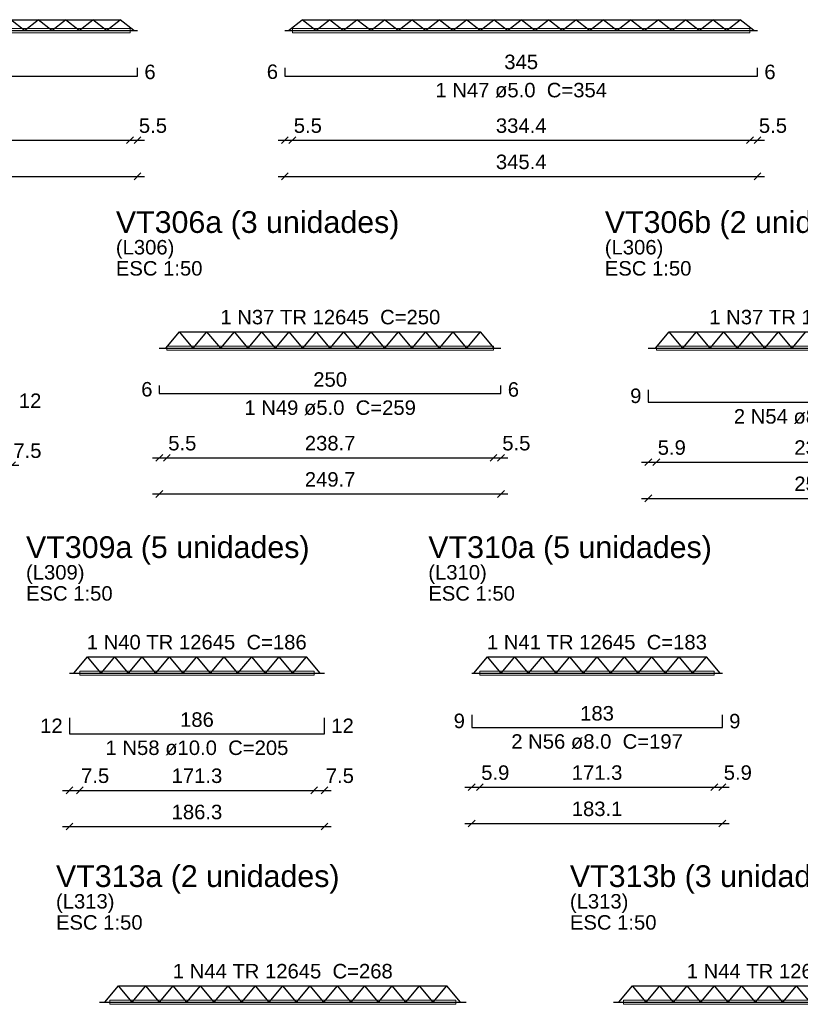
# Model space of a CAD drawing. Header units: millimetres. Extents: x 0 to 84.1, y 0 to 59.4.
# Tile 10 of 13: x 34.6 to 46, y 30.1 to 44.5. Entities that reach past the tile are written whole.
import ezdxf

# ---------------------------------------------------------------- set-up
doc = ezdxf.new("R2010")
doc.units = ezdxf.units.MM
doc.header["$MEASUREMENT"] = 0
doc.linetypes.add('NULL', pattern=[0])
doc.layers.get('0').update_dxf_attribs({"lineweight": 18})
for name, color, linetype, lineweight in [('Descrição da armadura', 7, 'Continuous', 0), ('DT-Armadura positiva', 2, 'Continuous', 30), ('DT-Cotas', 9, 'Continuous', 5), ('DT-Forma', 5, 'Continuous', 5), ('DT-Título', 3, 'Continuous', 20), ('Textos armaduras', 7, 'Continuous', 0)]:
    doc.layers.add(name, color=color, linetype=linetype, lineweight=lineweight)
doc.styles.add('Arial', font='txt')
doc.dimstyles.new('UM_50.000000', dxfattribs={"dimtxt": 0.18, "dimasz": 0.1, "dimexe": 0.1, "dimexo": 0.2, "dimgap": 0, "dimtad": 1, "dimtih": 1, "dimtoh": 1, "dimdec": 1, "dimlfac": 50, "dimzin": 0, "dimdsep": 46, "dimtxsty": 'Standard', "dimcen": 0.09, "dimdle": 0.1, "dimadec": 1, "dimazin": 2, "dimtfac": 1, "dimtdec": 4, "dimtofl": 0, "dimtmove": 0, "dimatfit": 3, "dimfxl": 1, "dimtolj": 1, "dimarcsym": 0})

# ---------------------------------------------------------------- blocks, each defined once
blk = doc.blocks.new('_Oblique')
at = {"color": 0, "linetype": 'ByBlock', "lineweight": -2}
blk.add_line((-0.5, -0.5), (0.5, 0.5), dxfattribs=at)
blk = doc.blocks.new('*D6')
at = {"layer": 'Defpoints', "color": 0}
for p in [(29.395, 42.192), (36.304, 42.192), (36.304, 42.192)]:
    blk.add_point(p, dxfattribs=at)
at = {"layer": 'DT-Cotas', "color": 0, "lineweight": -2}
blk.add_line((29.295, 42.192), (36.404, 42.192), dxfattribs=at)
at = {"layer": 'DT-Cotas', "color": 0, "lineweight": -2, "xscale": 0.1, "yscale": 0.1, "zscale": 0.1, "rotation": 180}
blk.add_blockref('_Oblique', (29.395, 42.192), dxfattribs=at)
at = {"layer": 'DT-Cotas', "color": 0, "lineweight": -2, "xscale": 0.1, "yscale": 0.1, "zscale": 0.1}
blk.add_blockref('_Oblique', (36.304, 42.192), dxfattribs=at)
at = {"layer": 'DT-Cotas', "color": 7, "insert": (32.849, 42.403), "char_height": 0.2118, "attachment_point": 5, "rotation": 0.0057, "style": 'Arial'}
blk.add_mtext('\\A1;345.4', dxfattribs=at)
blk = doc.blocks.new('*D8')
at = {"layer": 'Defpoints', "color": 0}
for p in [(29.505, 42.721), (36.194, 42.721), (36.194, 42.721)]:
    blk.add_point(p, dxfattribs=at)
at = {"layer": 'DT-Cotas', "color": 0, "lineweight": -2}
blk.add_line((29.405, 42.721), (36.294, 42.721), dxfattribs=at)
at = {"layer": 'DT-Cotas', "color": 0, "lineweight": -2, "xscale": 0.1, "yscale": 0.1, "zscale": 0.1, "rotation": 180}
blk.add_blockref('_Oblique', (29.505, 42.721), dxfattribs=at)
at = {"layer": 'DT-Cotas', "color": 0, "lineweight": -2, "xscale": 0.1, "yscale": 0.1, "zscale": 0.1}
blk.add_blockref('_Oblique', (36.194, 42.721), dxfattribs=at)
at = {"layer": 'DT-Cotas', "color": 7, "insert": (32.849, 42.933), "char_height": 0.2118, "attachment_point": 5, "rotation": 0.0057, "style": 'Arial'}
blk.add_mtext('\\A1;334.4', dxfattribs=at)
blk = doc.blocks.new('*D9')
at = {"layer": 'Defpoints', "color": 0}
for p in [(36.194, 42.721), (36.304, 42.721), (36.304, 42.721)]:
    blk.add_point(p, dxfattribs=at)
at = {"layer": 'DT-Cotas', "color": 0, "lineweight": -2}
blk.add_line((36.094, 42.721), (36.404, 42.721), dxfattribs=at)
at = {"layer": 'DT-Cotas', "color": 0, "lineweight": -2, "xscale": 0.1, "yscale": 0.1, "zscale": 0.1, "rotation": 180}
blk.add_blockref('_Oblique', (36.194, 42.721), dxfattribs=at)
at = {"layer": 'DT-Cotas', "color": 0, "lineweight": -2, "xscale": 0.1, "yscale": 0.1, "zscale": 0.1}
blk.add_blockref('_Oblique', (36.304, 42.721), dxfattribs=at)
at = {"layer": 'DT-Cotas', "color": 7, "insert": (36.529, 42.933), "char_height": 0.2118, "attachment_point": 5, "rotation": 0.0057, "style": 'Arial'}
blk.add_mtext('\\A1;5.5', dxfattribs=at)
blk = doc.blocks.new('*D10')
at = {"layer": 'Defpoints', "color": 0}
for p in [(38.457, 42.192), (45.366, 42.192), (45.366, 42.192)]:
    blk.add_point(p, dxfattribs=at)
at = {"layer": 'DT-Cotas', "color": 0, "lineweight": -2}
blk.add_line((38.357, 42.192), (45.466, 42.192), dxfattribs=at)
at = {"layer": 'DT-Cotas', "color": 0, "lineweight": -2, "xscale": 0.1, "yscale": 0.1, "zscale": 0.1, "rotation": 180}
blk.add_blockref('_Oblique', (38.457, 42.192), dxfattribs=at)
at = {"layer": 'DT-Cotas', "color": 0, "lineweight": -2, "xscale": 0.1, "yscale": 0.1, "zscale": 0.1}
blk.add_blockref('_Oblique', (45.366, 42.192), dxfattribs=at)
at = {"layer": 'DT-Cotas', "color": 7, "insert": (41.912, 42.403), "char_height": 0.2118, "attachment_point": 5, "rotation": 0.0057, "style": 'Arial'}
blk.add_mtext('\\A1;345.4', dxfattribs=at)
blk = doc.blocks.new('*D11')
at = {"layer": 'Defpoints', "color": 0}
for p in [(38.457, 42.721), (38.567, 42.721), (38.567, 42.721)]:
    blk.add_point(p, dxfattribs=at)
at = {"layer": 'DT-Cotas', "color": 0, "lineweight": -2}
blk.add_line((38.357, 42.721), (38.667, 42.721), dxfattribs=at)
at = {"layer": 'DT-Cotas', "color": 0, "lineweight": -2, "xscale": 0.1, "yscale": 0.1, "zscale": 0.1, "rotation": 180}
blk.add_blockref('_Oblique', (38.457, 42.721), dxfattribs=at)
at = {"layer": 'DT-Cotas', "color": 0, "lineweight": -2, "xscale": 0.1, "yscale": 0.1, "zscale": 0.1}
blk.add_blockref('_Oblique', (38.567, 42.721), dxfattribs=at)
at = {"layer": 'DT-Cotas', "color": 7, "insert": (38.793, 42.933), "char_height": 0.2118, "attachment_point": 5, "rotation": 0.0057, "style": 'Arial'}
blk.add_mtext('\\A1;5.5', dxfattribs=at)
blk = doc.blocks.new('*D12')
at = {"layer": 'Defpoints', "color": 0}
for p in [(38.567, 42.721), (45.256, 42.721), (45.256, 42.721)]:
    blk.add_point(p, dxfattribs=at)
at = {"layer": 'DT-Cotas', "color": 0, "lineweight": -2}
blk.add_line((38.467, 42.721), (45.356, 42.721), dxfattribs=at)
at = {"layer": 'DT-Cotas', "color": 0, "lineweight": -2, "xscale": 0.1, "yscale": 0.1, "zscale": 0.1, "rotation": 180}
blk.add_blockref('_Oblique', (38.567, 42.721), dxfattribs=at)
at = {"layer": 'DT-Cotas', "color": 0, "lineweight": -2, "xscale": 0.1, "yscale": 0.1, "zscale": 0.1}
blk.add_blockref('_Oblique', (45.256, 42.721), dxfattribs=at)
at = {"layer": 'DT-Cotas', "color": 7, "insert": (41.912, 42.933), "char_height": 0.2118, "attachment_point": 5, "rotation": 0.0057, "style": 'Arial'}
blk.add_mtext('\\A1;334.4', dxfattribs=at)
blk = doc.blocks.new('*D13')
at = {"layer": 'Defpoints', "color": 0}
for p in [(45.256, 42.721), (45.366, 42.721), (45.366, 42.721)]:
    blk.add_point(p, dxfattribs=at)
at = {"layer": 'DT-Cotas', "color": 0, "lineweight": -2}
blk.add_line((45.156, 42.721), (45.466, 42.721), dxfattribs=at)
at = {"layer": 'DT-Cotas', "color": 0, "lineweight": -2, "xscale": 0.1, "yscale": 0.1, "zscale": 0.1, "rotation": 180}
blk.add_blockref('_Oblique', (45.256, 42.721), dxfattribs=at)
at = {"layer": 'DT-Cotas', "color": 0, "lineweight": -2, "xscale": 0.1, "yscale": 0.1, "zscale": 0.1}
blk.add_blockref('_Oblique', (45.366, 42.721), dxfattribs=at)
at = {"layer": 'DT-Cotas', "color": 7, "insert": (45.592, 42.933), "char_height": 0.2118, "attachment_point": 5, "rotation": 0.0057, "style": 'Arial'}
blk.add_mtext('\\A1;5.5', dxfattribs=at)
blk = doc.blocks.new('*D21')
at = {"layer": 'Defpoints', "color": 0}
for p in [(34.318, 37.967), (34.468, 37.967), (34.468, 37.967)]:
    blk.add_point(p, dxfattribs=at)
at = {"layer": 'DT-Cotas', "color": 0, "lineweight": -2}
blk.add_line((34.218, 37.967), (34.568, 37.967), dxfattribs=at)
at = {"layer": 'DT-Cotas', "color": 0, "lineweight": -2, "xscale": 0.1, "yscale": 0.1, "zscale": 0.1, "rotation": 180}
blk.add_blockref('_Oblique', (34.318, 37.967), dxfattribs=at)
at = {"layer": 'DT-Cotas', "color": 0, "lineweight": -2, "xscale": 0.1, "yscale": 0.1, "zscale": 0.1}
blk.add_blockref('_Oblique', (34.468, 37.967), dxfattribs=at)
at = {"layer": 'DT-Cotas', "color": 7, "insert": (34.694, 38.179), "char_height": 0.2118, "attachment_point": 5, "rotation": 0.0057, "style": 'Arial'}
blk.add_mtext('\\A1;7.5', dxfattribs=at)
blk = doc.blocks.new('*D22')
at = {"layer": 'Defpoints', "color": 0}
for p in [(36.622, 37.547), (41.616, 37.547), (41.616, 37.547)]:
    blk.add_point(p, dxfattribs=at)
at = {"layer": 'DT-Cotas', "color": 0, "lineweight": -2}
blk.add_line((36.522, 37.547), (41.716, 37.547), dxfattribs=at)
at = {"layer": 'DT-Cotas', "color": 0, "lineweight": -2, "xscale": 0.1, "yscale": 0.1, "zscale": 0.1, "rotation": 180}
blk.add_blockref('_Oblique', (36.622, 37.547), dxfattribs=at)
at = {"layer": 'DT-Cotas', "color": 0, "lineweight": -2, "xscale": 0.1, "yscale": 0.1, "zscale": 0.1}
blk.add_blockref('_Oblique', (41.616, 37.547), dxfattribs=at)
at = {"layer": 'DT-Cotas', "color": 7, "insert": (39.119, 37.759), "char_height": 0.2118, "attachment_point": 5, "rotation": 0.0057, "style": 'Arial'}
blk.add_mtext('\\A1;249.7', dxfattribs=at)
blk = doc.blocks.new('*D23')
at = {"layer": 'Defpoints', "color": 0}
for p in [(36.622, 38.077), (36.732, 38.077), (36.732, 38.077)]:
    blk.add_point(p, dxfattribs=at)
at = {"layer": 'DT-Cotas', "color": 0, "lineweight": -2}
blk.add_line((36.522, 38.077), (36.832, 38.077), dxfattribs=at)
at = {"layer": 'DT-Cotas', "color": 0, "lineweight": -2, "xscale": 0.1, "yscale": 0.1, "zscale": 0.1, "rotation": 180}
blk.add_blockref('_Oblique', (36.622, 38.077), dxfattribs=at)
at = {"layer": 'DT-Cotas', "color": 0, "lineweight": -2, "xscale": 0.1, "yscale": 0.1, "zscale": 0.1}
blk.add_blockref('_Oblique', (36.732, 38.077), dxfattribs=at)
at = {"layer": 'DT-Cotas', "color": 7, "insert": (36.958, 38.289), "char_height": 0.2118, "attachment_point": 5, "rotation": 0.0057, "style": 'Arial'}
blk.add_mtext('\\A1;5.5', dxfattribs=at)
blk = doc.blocks.new('*D24')
at = {"layer": 'Defpoints', "color": 0}
for p in [(36.732, 38.077), (41.506, 38.077), (41.506, 38.077)]:
    blk.add_point(p, dxfattribs=at)
at = {"layer": 'DT-Cotas', "color": 0, "lineweight": -2}
blk.add_line((36.632, 38.077), (41.606, 38.077), dxfattribs=at)
at = {"layer": 'DT-Cotas', "color": 0, "lineweight": -2, "xscale": 0.1, "yscale": 0.1, "zscale": 0.1, "rotation": 180}
blk.add_blockref('_Oblique', (36.732, 38.077), dxfattribs=at)
at = {"layer": 'DT-Cotas', "color": 0, "lineweight": -2, "xscale": 0.1, "yscale": 0.1, "zscale": 0.1}
blk.add_blockref('_Oblique', (41.506, 38.077), dxfattribs=at)
at = {"layer": 'DT-Cotas', "color": 7, "insert": (39.119, 38.289), "char_height": 0.2118, "attachment_point": 5, "rotation": 0.0057, "style": 'Arial'}
blk.add_mtext('\\A1;238.7', dxfattribs=at)
blk = doc.blocks.new('*D25')
at = {"layer": 'Defpoints', "color": 0}
for p in [(41.506, 38.077), (41.616, 38.077), (41.616, 38.077)]:
    blk.add_point(p, dxfattribs=at)
at = {"layer": 'DT-Cotas', "color": 0, "lineweight": -2}
blk.add_line((41.406, 38.077), (41.716, 38.077), dxfattribs=at)
at = {"layer": 'DT-Cotas', "color": 0, "lineweight": -2, "xscale": 0.1, "yscale": 0.1, "zscale": 0.1, "rotation": 180}
blk.add_blockref('_Oblique', (41.506, 38.077), dxfattribs=at)
at = {"layer": 'DT-Cotas', "color": 0, "lineweight": -2, "xscale": 0.1, "yscale": 0.1, "zscale": 0.1}
blk.add_blockref('_Oblique', (41.616, 38.077), dxfattribs=at)
at = {"layer": 'DT-Cotas', "color": 7, "insert": (41.841, 38.289), "char_height": 0.2118, "attachment_point": 5, "rotation": 0.0057, "style": 'Arial'}
blk.add_mtext('\\A1;5.5', dxfattribs=at)
blk = doc.blocks.new('*D26')
at = {"layer": 'Defpoints', "color": 0}
for p in [(43.769, 37.483), (48.779, 37.483), (48.779, 37.483)]:
    blk.add_point(p, dxfattribs=at)
at = {"layer": 'DT-Cotas', "color": 0, "lineweight": -2}
blk.add_line((43.669, 37.483), (48.879, 37.483), dxfattribs=at)
at = {"layer": 'DT-Cotas', "color": 0, "lineweight": -2, "xscale": 0.1, "yscale": 0.1, "zscale": 0.1, "rotation": 180}
blk.add_blockref('_Oblique', (43.769, 37.483), dxfattribs=at)
at = {"layer": 'DT-Cotas', "color": 0, "lineweight": -2, "xscale": 0.1, "yscale": 0.1, "zscale": 0.1}
blk.add_blockref('_Oblique', (48.779, 37.483), dxfattribs=at)
at = {"layer": 'DT-Cotas', "color": 7, "insert": (46.274, 37.695), "char_height": 0.2118, "attachment_point": 5, "rotation": 0.0057, "style": 'Arial'}
blk.add_mtext('\\A1;250.5', dxfattribs=at)
blk = doc.blocks.new('*D27')
at = {"layer": 'Defpoints', "color": 0}
for p in [(43.769, 38.013), (43.887, 38.013), (43.887, 38.013)]:
    blk.add_point(p, dxfattribs=at)
at = {"layer": 'DT-Cotas', "color": 0, "lineweight": -2}
blk.add_line((43.669, 38.013), (43.987, 38.013), dxfattribs=at)
at = {"layer": 'DT-Cotas', "color": 0, "lineweight": -2, "xscale": 0.1, "yscale": 0.1, "zscale": 0.1, "rotation": 180}
blk.add_blockref('_Oblique', (43.769, 38.013), dxfattribs=at)
at = {"layer": 'DT-Cotas', "color": 0, "lineweight": -2, "xscale": 0.1, "yscale": 0.1, "zscale": 0.1}
blk.add_blockref('_Oblique', (43.887, 38.013), dxfattribs=at)
at = {"layer": 'DT-Cotas', "color": 7, "insert": (44.113, 38.225), "char_height": 0.2118, "attachment_point": 5, "rotation": 0.0057, "style": 'Arial'}
blk.add_mtext('\\A1;5.9', dxfattribs=at)
blk = doc.blocks.new('*D28')
at = {"layer": 'Defpoints', "color": 0}
for p in [(43.887, 38.013), (48.661, 38.013), (48.661, 38.013)]:
    blk.add_point(p, dxfattribs=at)
at = {"layer": 'DT-Cotas', "color": 0, "lineweight": -2}
blk.add_line((43.787, 38.013), (48.761, 38.013), dxfattribs=at)
at = {"layer": 'DT-Cotas', "color": 0, "lineweight": -2, "xscale": 0.1, "yscale": 0.1, "zscale": 0.1, "rotation": 180}
blk.add_blockref('_Oblique', (43.887, 38.013), dxfattribs=at)
at = {"layer": 'DT-Cotas', "color": 0, "lineweight": -2, "xscale": 0.1, "yscale": 0.1, "zscale": 0.1}
blk.add_blockref('_Oblique', (48.661, 38.013), dxfattribs=at)
at = {"layer": 'DT-Cotas', "color": 7, "insert": (46.274, 38.225), "char_height": 0.2118, "attachment_point": 5, "rotation": 0.0057, "style": 'Arial'}
blk.add_mtext('\\A1;238.7', dxfattribs=at)
blk = doc.blocks.new('*D38')
at = {"layer": 'Defpoints', "color": 0}
for p in [(35.309, 32.683), (39.036, 32.683), (39.036, 32.683)]:
    blk.add_point(p, dxfattribs=at)
at = {"layer": 'DT-Cotas', "color": 0, "lineweight": -2}
blk.add_line((35.209, 32.683), (39.136, 32.683), dxfattribs=at)
at = {"layer": 'DT-Cotas', "color": 0, "lineweight": -2, "xscale": 0.1, "yscale": 0.1, "zscale": 0.1, "rotation": 180}
blk.add_blockref('_Oblique', (35.309, 32.683), dxfattribs=at)
at = {"layer": 'DT-Cotas', "color": 0, "lineweight": -2, "xscale": 0.1, "yscale": 0.1, "zscale": 0.1}
blk.add_blockref('_Oblique', (39.036, 32.683), dxfattribs=at)
at = {"layer": 'DT-Cotas', "color": 7, "insert": (37.172, 32.895), "char_height": 0.2118, "attachment_point": 5, "rotation": 0.0057, "style": 'Arial'}
blk.add_mtext('\\A1;186.3', dxfattribs=at)
blk = doc.blocks.new('*D39')
at = {"layer": 'Defpoints', "color": 0}
for p in [(35.309, 33.213), (35.459, 33.213), (35.459, 33.213)]:
    blk.add_point(p, dxfattribs=at)
at = {"layer": 'DT-Cotas', "color": 0, "lineweight": -2}
blk.add_line((35.209, 33.213), (35.559, 33.213), dxfattribs=at)
at = {"layer": 'DT-Cotas', "color": 0, "lineweight": -2, "xscale": 0.1, "yscale": 0.1, "zscale": 0.1, "rotation": 180}
blk.add_blockref('_Oblique', (35.309, 33.213), dxfattribs=at)
at = {"layer": 'DT-Cotas', "color": 0, "lineweight": -2, "xscale": 0.1, "yscale": 0.1, "zscale": 0.1}
blk.add_blockref('_Oblique', (35.459, 33.213), dxfattribs=at)
at = {"layer": 'DT-Cotas', "color": 7, "insert": (35.684, 33.425), "char_height": 0.2118, "attachment_point": 5, "rotation": 0.0057, "style": 'Arial'}
blk.add_mtext('\\A1;7.5', dxfattribs=at)
blk = doc.blocks.new('*D40')
at = {"layer": 'Defpoints', "color": 0}
for p in [(35.459, 33.213), (38.886, 33.213), (38.886, 33.213)]:
    blk.add_point(p, dxfattribs=at)
at = {"layer": 'DT-Cotas', "color": 0, "lineweight": -2}
blk.add_line((35.359, 33.213), (38.986, 33.213), dxfattribs=at)
at = {"layer": 'DT-Cotas', "color": 0, "lineweight": -2, "xscale": 0.1, "yscale": 0.1, "zscale": 0.1, "rotation": 180}
blk.add_blockref('_Oblique', (35.459, 33.213), dxfattribs=at)
at = {"layer": 'DT-Cotas', "color": 0, "lineweight": -2, "xscale": 0.1, "yscale": 0.1, "zscale": 0.1}
blk.add_blockref('_Oblique', (38.886, 33.213), dxfattribs=at)
at = {"layer": 'DT-Cotas', "color": 7, "insert": (37.172, 33.425), "char_height": 0.2118, "attachment_point": 5, "rotation": 0.0057, "style": 'Arial'}
blk.add_mtext('\\A1;171.3', dxfattribs=at)
blk = doc.blocks.new('*D41')
at = {"layer": 'Defpoints', "color": 0}
for p in [(38.886, 33.213), (39.036, 33.213), (39.036, 33.213)]:
    blk.add_point(p, dxfattribs=at)
at = {"layer": 'DT-Cotas', "color": 0, "lineweight": -2}
blk.add_line((38.786, 33.213), (39.136, 33.213), dxfattribs=at)
at = {"layer": 'DT-Cotas', "color": 0, "lineweight": -2, "xscale": 0.1, "yscale": 0.1, "zscale": 0.1, "rotation": 180}
blk.add_blockref('_Oblique', (38.886, 33.213), dxfattribs=at)
at = {"layer": 'DT-Cotas', "color": 0, "lineweight": -2, "xscale": 0.1, "yscale": 0.1, "zscale": 0.1}
blk.add_blockref('_Oblique', (39.036, 33.213), dxfattribs=at)
at = {"layer": 'DT-Cotas', "color": 7, "insert": (39.261, 33.425), "char_height": 0.2118, "attachment_point": 5, "rotation": 0.0057, "style": 'Arial'}
blk.add_mtext('\\A1;7.5', dxfattribs=at)
blk = doc.blocks.new('*D42')
at = {"layer": 'Defpoints', "color": 0}
for p in [(41.189, 32.729), (44.852, 32.729), (44.852, 32.729)]:
    blk.add_point(p, dxfattribs=at)
at = {"layer": 'DT-Cotas', "color": 0, "lineweight": -2}
blk.add_line((41.089, 32.729), (44.952, 32.729), dxfattribs=at)
at = {"layer": 'DT-Cotas', "color": 0, "lineweight": -2, "xscale": 0.1, "yscale": 0.1, "zscale": 0.1, "rotation": 180}
blk.add_blockref('_Oblique', (41.189, 32.729), dxfattribs=at)
at = {"layer": 'DT-Cotas', "color": 0, "lineweight": -2, "xscale": 0.1, "yscale": 0.1, "zscale": 0.1}
blk.add_blockref('_Oblique', (44.852, 32.729), dxfattribs=at)
at = {"layer": 'DT-Cotas', "color": 7, "insert": (43.021, 32.941), "char_height": 0.2118, "attachment_point": 5, "rotation": 0.0057, "style": 'Arial'}
blk.add_mtext('\\A1;183.1', dxfattribs=at)
blk = doc.blocks.new('*D43')
at = {"layer": 'Defpoints', "color": 0}
for p in [(41.189, 33.259), (41.307, 33.259), (41.307, 33.259)]:
    blk.add_point(p, dxfattribs=at)
at = {"layer": 'DT-Cotas', "color": 0, "lineweight": -2}
blk.add_line((41.089, 33.259), (41.407, 33.259), dxfattribs=at)
at = {"layer": 'DT-Cotas', "color": 0, "lineweight": -2, "xscale": 0.1, "yscale": 0.1, "zscale": 0.1, "rotation": 180}
blk.add_blockref('_Oblique', (41.189, 33.259), dxfattribs=at)
at = {"layer": 'DT-Cotas', "color": 0, "lineweight": -2, "xscale": 0.1, "yscale": 0.1, "zscale": 0.1}
blk.add_blockref('_Oblique', (41.307, 33.259), dxfattribs=at)
at = {"layer": 'DT-Cotas', "color": 7, "insert": (41.533, 33.471), "char_height": 0.2118, "attachment_point": 5, "rotation": 0.0057, "style": 'Arial'}
blk.add_mtext('\\A1;5.9', dxfattribs=at)
blk = doc.blocks.new('*D44')
at = {"layer": 'Defpoints', "color": 0}
for p in [(41.307, 33.259), (44.734, 33.259), (44.734, 33.259)]:
    blk.add_point(p, dxfattribs=at)
at = {"layer": 'DT-Cotas', "color": 0, "lineweight": -2}
blk.add_line((41.207, 33.259), (44.834, 33.259), dxfattribs=at)
at = {"layer": 'DT-Cotas', "color": 0, "lineweight": -2, "xscale": 0.1, "yscale": 0.1, "zscale": 0.1, "rotation": 180}
blk.add_blockref('_Oblique', (41.307, 33.259), dxfattribs=at)
at = {"layer": 'DT-Cotas', "color": 0, "lineweight": -2, "xscale": 0.1, "yscale": 0.1, "zscale": 0.1}
blk.add_blockref('_Oblique', (44.734, 33.259), dxfattribs=at)
at = {"layer": 'DT-Cotas', "color": 7, "insert": (43.021, 33.471), "char_height": 0.2118, "attachment_point": 5, "rotation": 0.0057, "style": 'Arial'}
blk.add_mtext('\\A1;171.3', dxfattribs=at)
blk = doc.blocks.new('*D45')
at = {"layer": 'Defpoints', "color": 0}
for p in [(44.734, 33.259), (44.852, 33.259), (44.852, 33.259)]:
    blk.add_point(p, dxfattribs=at)
at = {"layer": 'DT-Cotas', "color": 0, "lineweight": -2}
blk.add_line((44.634, 33.259), (44.952, 33.259), dxfattribs=at)
at = {"layer": 'DT-Cotas', "color": 0, "lineweight": -2, "xscale": 0.1, "yscale": 0.1, "zscale": 0.1, "rotation": 180}
blk.add_blockref('_Oblique', (44.734, 33.259), dxfattribs=at)
at = {"layer": 'DT-Cotas', "color": 0, "lineweight": -2, "xscale": 0.1, "yscale": 0.1, "zscale": 0.1}
blk.add_blockref('_Oblique', (44.852, 33.259), dxfattribs=at)
at = {"layer": 'DT-Cotas', "color": 7, "insert": (45.078, 33.471), "char_height": 0.2118, "attachment_point": 5, "rotation": 0.0057, "style": 'Arial'}
blk.add_mtext('\\A1;5.9', dxfattribs=at)

msp = doc.modelspace()

# ---------------------------------------------------------------- linework, layer by layer
at = {"layer": 'DT-Armadura positiva'}
for p, q in [((29.6492, 44.4837), (36.0492, 44.4837)), ((34.6492, 44.3237), (34.4492, 44.4837)), ((34.6492, 44.3237), (34.8492, 44.4837)), ((35.0492, 44.3237), (34.8492, 44.4837)), ((35.0492, 44.3237), (35.2492, 44.4837)), ((35.4492, 44.3237), (35.2492, 44.4837)), ((35.4492, 44.3237), (35.6492, 44.4837)), ((35.8492, 44.3237), (35.6492, 44.4837)), ((35.8492, 44.3237), (36.0492, 44.4837)), ((36.2492, 44.3237), (36.0492, 44.4837)), ((38.5116, 44.3237), (38.7116, 44.4837)), ((38.9116, 44.3237), (38.7116, 44.4837)), ((38.7116, 44.4837), (45.1116, 44.4837)), ((38.9116, 44.3237), (39.1116, 44.4837)), ((39.3116, 44.3237), (39.1116, 44.4837)), ((39.3116, 44.3237), (39.5116, 44.4837)), ((39.7116, 44.3237), (39.5116, 44.4837)), ((39.7116, 44.3237), (39.9116, 44.4837)), ((40.1116, 44.3237), (39.9116, 44.4837)), ((40.1116, 44.3237), (40.3116, 44.4837)), ((40.5116, 44.3237), (40.3116, 44.4837)), ((40.5116, 44.3237), (40.7116, 44.4837)), ((40.9116, 44.3237), (40.7116, 44.4837)), ((40.9116, 44.3237), (41.1116, 44.4837)), ((41.3116, 44.3237), (41.1116, 44.4837)), ((41.3116, 44.3237), (41.5116, 44.4837)), ((41.7116, 44.3237), (41.5116, 44.4837)), ((41.7116, 44.3237), (41.9116, 44.4837)), ((42.1116, 44.3237), (41.9116, 44.4837)), ((42.1116, 44.3237), (42.3116, 44.4837)), ((42.5116, 44.3237), (42.3116, 44.4837)), ((42.5116, 44.3237), (42.7116, 44.4837)), ((42.9116, 44.3237), (42.7116, 44.4837)), ((42.9116, 44.3237), (43.1116, 44.4837)), ((43.3116, 44.3237), (43.1116, 44.4837)), ((43.3116, 44.3237), (43.5116, 44.4837)), ((43.7116, 44.3237), (43.5116, 44.4837)), ((43.7116, 44.3237), (43.9116, 44.4837)), ((44.1116, 44.3237), (43.9116, 44.4837)), ((44.1116, 44.3237), (44.3116, 44.4837)), ((44.5116, 44.3237), (44.3116, 44.4837)), ((44.5116, 44.3237), (44.7116, 44.4837)), ((44.9116, 44.3237), (44.7116, 44.4837)), ((44.9116, 44.3237), (45.1116, 44.4837)), ((45.3116, 44.3237), (45.1116, 44.4837)), ((29.3948, 44.3237), (36.3036, 44.3237)), ((38.4573, 44.3237), (45.366, 44.3237)), ((36.7189, 39.6795), (36.9189, 39.9195)), ((37.1189, 39.6795), (36.9189, 39.9195)), ((36.9189, 39.9195), (41.3189, 39.9195)), ((37.1189, 39.6795), (37.3189, 39.9195)), ((37.5189, 39.6795), (37.3189, 39.9195)), ((37.5189, 39.6795), (37.7189, 39.9195)), ((37.9189, 39.6795), (37.7189, 39.9195)), ((37.9189, 39.6795), (38.1189, 39.9195)), ((38.3189, 39.6795), (38.1189, 39.9195)), ((38.3189, 39.6795), (38.5189, 39.9195)), ((38.7189, 39.6795), (38.5189, 39.9195)), ((38.7189, 39.6795), (38.9189, 39.9195)), ((39.1189, 39.6795), (38.9189, 39.9195)), ((39.1189, 39.6795), (39.3189, 39.9195)), ((39.5189, 39.6795), (39.3189, 39.9195)), ((39.5189, 39.6795), (39.7189, 39.9195)), ((39.9189, 39.6795), (39.7189, 39.9195)), ((39.9189, 39.6795), (40.1189, 39.9195)), ((40.3189, 39.6795), (40.1189, 39.9195)), ((40.3189, 39.6795), (40.5189, 39.9195)), ((40.7189, 39.6795), (40.5189, 39.9195)), ((40.7189, 39.6795), (40.9189, 39.9195)), ((41.1189, 39.6795), (40.9189, 39.9195)), ((41.1189, 39.6795), (41.3189, 39.9195)), ((41.5189, 39.6795), (41.3189, 39.9195)), ((43.8741, 39.6795), (44.0741, 39.9195)), ((44.2741, 39.6795), (44.0741, 39.9195)), ((44.0741, 39.9195), (48.4741, 39.9195)), ((44.2741, 39.6795), (44.4741, 39.9195)), ((44.6741, 39.6795), (44.4741, 39.9195)), ((44.6741, 39.6795), (44.8741, 39.9195)), ((45.0741, 39.6795), (44.8741, 39.9195)), ((45.0741, 39.6795), (45.2741, 39.9195)), ((45.4741, 39.6795), (45.2741, 39.9195)), ((45.4741, 39.6795), (45.6741, 39.9195)), ((45.8741, 39.6795), (45.6741, 39.9195)), ((45.8741, 39.6795), (46.0741, 39.9195)), ((36.6221, 39.6795), (41.6157, 39.6795)), ((43.7693, 39.6795), (48.7789, 39.6795)), ((35.3721, 34.9253), (35.5721, 35.1653)), ((35.7721, 34.9253), (35.5721, 35.1653)), ((35.5721, 35.1653), (38.7721, 35.1653)), ((35.7721, 34.9253), (35.9721, 35.1653)), ((36.1721, 34.9253), (35.9721, 35.1653)), ((36.1721, 34.9253), (36.3721, 35.1653)), ((36.5721, 34.9253), (36.3721, 35.1653)), ((36.5721, 34.9253), (36.7721, 35.1653)), ((36.9721, 34.9253), (36.7721, 35.1653)), ((36.9721, 34.9253), (37.1721, 35.1653)), ((37.3721, 34.9253), (37.1721, 35.1653)), ((37.3721, 34.9253), (37.5721, 35.1653)), ((37.7721, 34.9253), (37.5721, 35.1653)), ((37.7721, 34.9253), (37.9721, 35.1653)), ((38.1721, 34.9253), (37.9721, 35.1653)), ((38.1721, 34.9253), (38.3721, 35.1653)), ((38.5721, 34.9253), (38.3721, 35.1653)), ((38.5721, 34.9253), (38.7721, 35.1653)), ((38.9721, 34.9253), (38.7721, 35.1653)), ((41.2208, 34.9253), (41.4208, 35.1653)), ((41.6208, 34.9253), (41.4208, 35.1653)), ((41.4208, 35.1653), (44.6208, 35.1653)), ((41.6208, 34.9253), (41.8208, 35.1653)), ((42.0208, 34.9253), (41.8208, 35.1653)), ((42.0208, 34.9253), (42.2208, 35.1653)), ((42.4208, 34.9253), (42.2208, 35.1653)), ((42.4208, 34.9253), (42.6208, 35.1653)), ((42.8208, 34.9253), (42.6208, 35.1653)), ((42.8208, 34.9253), (43.0208, 35.1653)), ((43.2208, 34.9253), (43.0208, 35.1653)), ((43.2208, 34.9253), (43.4208, 35.1653)), ((43.6208, 34.9253), (43.4208, 35.1653)), ((43.6208, 34.9253), (43.8208, 35.1653)), ((44.0208, 34.9253), (43.8208, 35.1653)), ((44.0208, 34.9253), (44.2208, 35.1653)), ((44.4208, 34.9253), (44.2208, 35.1653)), ((44.4208, 34.9253), (44.6208, 35.1653)), ((44.8208, 34.9253), (44.6208, 35.1653)), ((35.3087, 34.9253), (39.0356, 34.9253)), ((41.1893, 34.9253), (44.8523, 34.9253)), ((35.826, 30.1136), (36.026, 30.3536)), ((36.226, 30.1136), (36.026, 30.3536)), ((36.026, 30.3536), (40.826, 30.3536)), ((36.226, 30.1136), (36.426, 30.3536)), ((36.626, 30.1136), (36.426, 30.3536)), ((36.626, 30.1136), (36.826, 30.3536)), ((37.026, 30.1136), (36.826, 30.3536)), ((37.026, 30.1136), (37.226, 30.3536)), ((37.426, 30.1136), (37.226, 30.3536)), ((37.426, 30.1136), (37.626, 30.3536)), ((37.826, 30.1136), (37.626, 30.3536)), ((37.826, 30.1136), (38.026, 30.3536)), ((38.226, 30.1136), (38.026, 30.3536)), ((38.226, 30.1136), (38.426, 30.3536)), ((38.626, 30.1136), (38.426, 30.3536)), ((38.626, 30.1136), (38.826, 30.3536)), ((39.026, 30.1136), (38.826, 30.3536)), ((39.026, 30.1136), (39.226, 30.3536)), ((39.426, 30.1136), (39.226, 30.3536)), ((39.426, 30.1136), (39.626, 30.3536)), ((39.826, 30.1136), (39.626, 30.3536)), ((39.826, 30.1136), (40.026, 30.3536)), ((40.226, 30.1136), (40.026, 30.3536)), ((40.226, 30.1136), (40.426, 30.3536)), ((40.626, 30.1136), (40.426, 30.3536)), ((40.626, 30.1136), (40.826, 30.3536)), ((41.026, 30.1136), (40.826, 30.3536)), ((43.3381, 30.1136), (43.5381, 30.3536)), ((43.7381, 30.1136), (43.5381, 30.3536)), ((43.5381, 30.3536), (48.3381, 30.3536)), ((43.7381, 30.1136), (43.9381, 30.3536)), ((44.1381, 30.1136), (43.9381, 30.3536)), ((44.1381, 30.1136), (44.3381, 30.3536)), ((44.5381, 30.1136), (44.3381, 30.3536)), ((44.5381, 30.1136), (44.7381, 30.3536)), ((44.9381, 30.1136), (44.7381, 30.3536)), ((44.9381, 30.1136), (45.1381, 30.3536)), ((45.3381, 30.1136), (45.1381, 30.3536)), ((45.3381, 30.1136), (45.5381, 30.3536)), ((45.7381, 30.1136), (45.5381, 30.3536)), ((45.7381, 30.1136), (45.9381, 30.3536)), ((46.1381, 30.1136), (45.9381, 30.3536)), ((35.7468, 30.1136), (41.1052, 30.1136)), ((43.2589, 30.1136), (48.6173, 30.1136))]:
    msp.add_line(p, q, dxfattribs=at)
for points in [[(29.3948, 43.7801), (29.3948, 43.6601), (36.3036, 43.6601), (36.3036, 43.7801)], [(38.4573, 43.7801), (38.4573, 43.6601), (45.366, 43.6601), (45.366, 43.7801)], [(36.6221, 39.1359), (36.6221, 39.0159), (41.6157, 39.0159), (41.6157, 39.1359)], [(43.7693, 39.0719), (43.7693, 38.8879), (48.7789, 38.8879), (48.7789, 39.0719)], [(41.1893, 34.3177), (41.1893, 34.1337), (44.8523, 34.1337), (44.8523, 34.3177)], [(35.3087, 34.2717), (35.3087, 34.0417), (39.0356, 34.0417), (39.0356, 34.2717)]]:
    msp.add_lwpolyline(points, dxfattribs=at)
at = {"layer": 'DT-Forma'}
for points in [[(29.5048, 44.2937), (29.5048, 44.3537), (36.1936, 44.3537), (36.1936, 44.2937), (29.5048, 44.2937)], [(38.5673, 44.2937), (38.5673, 44.3537), (45.256, 44.3537), (45.256, 44.2937), (38.5673, 44.2937)], [(36.7321, 39.6495), (36.7321, 39.7095), (41.5057, 39.7095), (41.5057, 39.6495), (36.7321, 39.6495)], [(43.8873, 39.6495), (43.8873, 39.7095), (48.6609, 39.7095), (48.6609, 39.6495), (43.8873, 39.6495)], [(35.4587, 34.8953), (35.4587, 34.9553), (38.8856, 34.9553), (38.8856, 34.8953), (35.4587, 34.8953)], [(41.3073, 34.8953), (41.3073, 34.9553), (44.7343, 34.9553), (44.7343, 34.8953), (41.3073, 34.8953)], [(35.8968, 30.0836), (35.8968, 30.1436), (40.9552, 30.1436), (40.9552, 30.0836), (35.8968, 30.0836)], [(43.4089, 30.0836), (43.4089, 30.1436), (48.4673, 30.1436), (48.4673, 30.0836), (43.4089, 30.0836)]]:
    msp.add_lwpolyline(points, close=True, dxfattribs=at)

# ---------------------------------------------------------------- texts
at = {"layer": 'Descrição da armadura', "linetype": 'NULL', "char_height": 0.2118, "attachment_point": 8, "line_spacing_factor": 0.9, "style": 'Arial'}
for s, insert, width in [('1 N47 ø5.0  C=354', (41.9119, 43.3426), 4.916973), ('1 N37 TR 12645  C=250', (39.1217, 40.0254), 6.303535), ('1 N37 TR 12645  C=250', (46.2689, 40.0254), 6.303535), ('1 N49 ø5.0  C=259', (39.1187, 38.6984), 4.916973), ('2 N54 ø8.0  C=264', (46.2739, 38.5704), 4.916973), ('1 N40 TR 12645  C=186', (37.1683, 35.2712), 6.303535), ('1 N41 TR 12645  C=183', (43.0189, 35.2712), 6.303535), ('1 N58 ø10.0  C=205', (37.1723, 33.7242), 5.239541), ('2 N56 ø8.0  C=197', (43.0209, 33.8162), 4.916973), ('1 N44 TR 12645  C=268', (38.4264, 30.4595), 6.303535), ('1 N44 TR 12645  C=268', (45.9385, 30.4595), 6.303535)]:
    msp.add_mtext(s, dxfattribs=dict(at, insert=insert, width=width))
at = {"layer": 'DT-Título', "linetype": 'NULL', "attachment_point": 7, "line_spacing_factor": 0.798, "style": 'Arial'}
for s, insert, char_height, width in [('VT306a (3 unidades)', (35.9867, 41.2695), 0.3177, 8.218633), ('VT306b (2 unidades)', (43.1339, 41.2695), 0.3177, 8.218633), ('(L306)', (35.9867, 40.9865), 0.2118, 1.676562), ('(L306)', (43.1339, 40.9865), 0.2118, 1.676562), ('ESC 1:50', (35.9867, 40.7384), 0.2118, 2.482559), ('ESC 1:50', (43.1339, 40.7384), 0.2118, 2.482559), ('VT309a (5 unidades)', (34.6733, 36.5153), 0.3177, 8.218633), ('VT310a (5 unidades)', (40.5539, 36.5153), 0.3177, 8.218633), ('(L309)', (34.6733, 36.2323), 0.2118, 1.676562), ('(L310)', (40.5539, 36.2323), 0.2118, 1.676562), ('ESC 1:50', (34.6733, 35.9842), 0.2118, 2.482559), ('ESC 1:50', (40.5539, 35.9842), 0.2118, 2.482559), ('VT313a (2 unidades)', (35.1114, 31.7036), 0.3177, 8.218633), ('VT313b (3 unidades)', (42.6235, 31.7036), 0.3177, 8.218633), ('(L313)', (35.1114, 31.4206), 0.2118, 1.676562), ('(L313)', (42.6235, 31.4206), 0.2118, 1.676562), ('ESC 1:50', (35.1114, 31.1725), 0.2118, 2.482559), ('ESC 1:50', (42.6235, 31.1725), 0.2118, 2.482559)]:
    msp.add_mtext(s, dxfattribs=dict(at, insert=insert, char_height=char_height, width=width))
at = {"layer": 'Textos armaduras', "linetype": 'NULL', "char_height": 0.2118, "line_spacing_factor": 0.9, "style": 'Arial'}
for s, insert, width, attachment_point in [('345', (41.9116, 43.7574), 1.367705, 8), ('6', (36.4036, 43.826), 0.722568, 1), ('6', (38.3573, 43.6142), 0.722568, 9), ('6', (45.466, 43.826), 0.722568, 1), ('250', (39.1189, 39.1132), 1.367705, 8), ('6', (36.5221, 38.97), 0.722568, 9), ('6', (41.7157, 39.1818), 0.722568, 1), ('9', (43.6693, 38.874), 0.722568, 9), ('12', (34.5684, 39.0168), 1.045137, 1), ('186', (37.1721, 34.139), 1.367705, 8), ('183', (43.0208, 34.231), 1.367705, 8), ('12', (35.2087, 34.0508), 1.045137, 9), ('9', (41.0893, 34.1198), 0.722568, 9), ('9', (44.9523, 34.3316), 0.722568, 1), ('12', (39.1356, 34.2626), 1.045137, 1)]:
    msp.add_mtext(s, dxfattribs=dict(at, insert=insert, width=width, attachment_point=attachment_point))

# ---------------------------------------------------------------- dimensions: what is measured, and where the dimension line sits
at = {"layer": 'DT-Cotas'}
for base, p1, p2, picture, middle in [((36.1936, 42.7211), (29.5048, 42.7211), (36.1936, 42.7211), '*D8', (32.8492, 42.9329)), ((36.3036, 42.7211), (36.1936, 42.7211), (36.3036, 42.7211), '*D9', (36.5292, 42.9329)), ((38.5673, 42.7211), (38.4573, 42.7211), (38.5673, 42.7211), '*D11', (38.7928, 42.9329)), ((45.256, 42.7211), (38.5673, 42.7211), (45.256, 42.7211), '*D12', (41.9116, 42.9329)), ((45.366, 42.7211), (45.256, 42.7211), (45.366, 42.7211), '*D13', (45.5916, 42.9329)), ((36.3036, 42.1916), (29.3948, 42.1916), (36.3036, 42.1916), '*D6', (32.8492, 42.4034)), ((45.366, 42.1916), (38.4573, 42.1916), (45.366, 42.1916), '*D10', (41.9116, 42.4034)), ((34.4684, 37.9669), (34.3184, 37.9669), (34.4684, 37.9669), '*D21', (34.694, 38.1787)), ((36.7321, 38.0769), (36.6221, 38.0769), (36.7321, 38.0769), '*D23', (36.9576, 38.2887)), ((41.5057, 38.0769), (36.7321, 38.0769), (41.5057, 38.0769), '*D24', (39.1189, 38.2887)), ((41.6157, 38.0769), (41.5057, 38.0769), (41.6157, 38.0769), '*D25', (41.8412, 38.2887)), ((43.8873, 38.0129), (43.7693, 38.0129), (43.8873, 38.0129), '*D27', (44.1129, 38.2247)), ((48.6609, 38.0129), (43.8873, 38.0129), (48.6609, 38.0129), '*D28', (46.2741, 38.2247)), ((41.6157, 37.5474), (36.6221, 37.5474), (41.6157, 37.5474), '*D22', (39.1189, 37.7592)), ((48.7789, 37.4834), (43.7693, 37.4834), (48.7789, 37.4834), '*D26', (46.2741, 37.6952)), ((35.4587, 33.2127), (35.3087, 33.2127), (35.4587, 33.2127), '*D39', (35.6842, 33.4245)), ((38.8856, 33.2127), (35.4587, 33.2127), (38.8856, 33.2127), '*D40', (37.1721, 33.4245)), ((39.0356, 33.2127), (38.8856, 33.2127), (39.0356, 33.2127), '*D41', (39.2612, 33.4245)), ((41.3073, 33.2587), (41.1893, 33.2587), (41.3073, 33.2587), '*D43', (41.5329, 33.4705)), ((44.73427, 33.25871), (41.30731, 33.25871), (44.73427, 33.25871), '*D44', (43.02079, 33.47051)), ((44.8523, 33.2587), (44.7343, 33.2587), (44.8523, 33.2587), '*D45', (45.0778, 33.4705)), ((39.0356, 32.6832), (35.3087, 32.6832), (39.0356, 32.6832), '*D38', (37.1721, 32.895)), ((44.85227, 32.72921), (41.18931, 32.72921), (44.85227, 32.72921), '*D42', (43.02079, 32.94101))]:
    dim = msp.add_linear_dim(base=base, p1=p1, p2=p2, dimstyle='UM_50.000000', override={"dimtxt": 0.2118, "dimasz": 0.1, "dimexe": 0.1, "dimexo": 0.2, "dimtad": 1, "dimtih": 0, "dimtoh": 0, "dimdec": 1, "dimlfac": 50, "dimzin": 8, "dimtxsty": 'Arial', "dimblk": 'Oblique', "dimblk1": 'Oblique', "dimblk2": 'Oblique', "dimsah": 1, "dimdle": 0.1, "dimse1": 1, "dimse2": 1, "dimclrt": 7, "dimadec": 1, "dimazin": 3, "dimtmove": 2, "dimldrblk": 'Oblique'}, dxfattribs=at)
    dim.commit()
    dim.dimension.update_dxf_attribs({"geometry": picture, "text_midpoint": middle, "dimtype": 160, "text_rotation": 0.00573})

doc.saveas('drawing.dxf')
